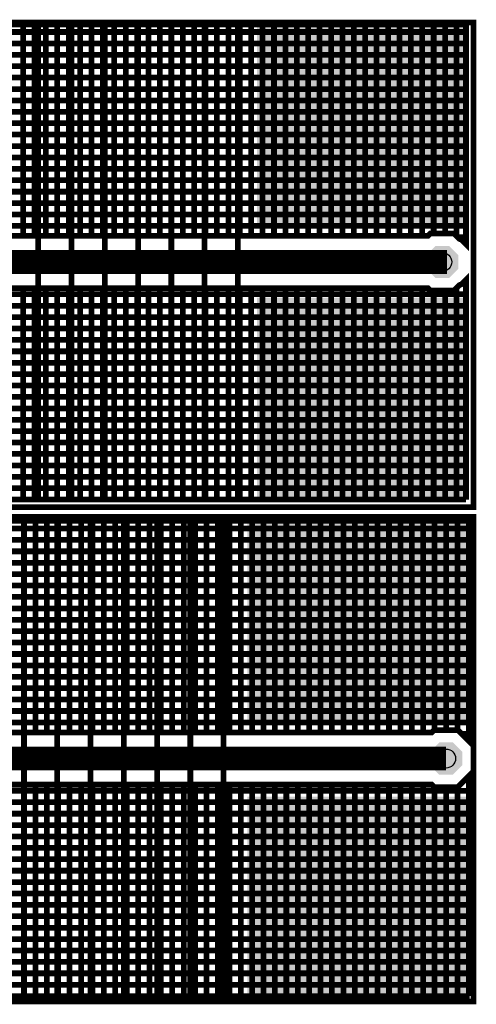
# Model space of a CAD drawing. Extents: x 0.4 to 16.2, y 0.4 to 3.5.
# Tile 27 of 29: x 15.2 to 16.2, y 0.4 to 2.5. Entities that reach past the tile are written whole.
import ezdxf

# ---------------------------------------------------------------- set-up
doc = ezdxf.new("R2010")
doc.units = 0
doc.layers.get('0').update_dxf_attribs({"linetype": 'CONTINUOUS'})
for name, color, linetype in [('2IN618_CMP', 7, 'CONTINUOUS'), ('2IN618_SOL', 4, 'CONTINUOUS'), ('2IN618_STC', 3, 'CONTINUOUS'), ('2IN618_STS', 10, 'CONTINUOUS'), ('3IN927_EXC', 13, 'CONTINUOUS'), ('LAYER_6', 5, 'CONTINUOUS')]:
    doc.layers.add(name, color=color, linetype=linetype)

# ---------------------------------------------------------------- blocks, each defined once
blk = doc.blocks.new('ROUND_23')
blk.add_circle((0, 0), 0.02)
blk = doc.blocks.new('CUSTOM_2')
for points in [[(-0.03, 0.0124), (-0.0124, 0.03), (0.03, 0.0124), (0.0124, 0.03)], [(-0.03, -0.0124), (-0.03, 0.0124), (0.03, -0.0124), (0.03, 0.0124)], [(-0.0124, -0.03), (-0.03, -0.0124), (0.0124, -0.03), (0.03, -0.0124)]]:
    blk.add_solid(points)
blk = doc.blocks.new('CUSTOM_11')
for points in [[(-0.03, 0.0124), (-0.0124, 0.03), (0.03, 0.0124), (0.0124, 0.03)], [(-0.03, -0.0124), (-0.03, 0.0124), (0.03, -0.0124), (0.03, 0.0124)], [(-0.0124, -0.03), (-0.03, -0.0124), (0.0124, -0.03), (0.03, -0.0124)]]:
    blk.add_solid(points)
blk = doc.blocks.new('CUSTOM_6')
for points in [[(-0.034, 0.0141), (-0.0141, 0.034), (0.034, 0.0141), (0.0141, 0.034)], [(-0.034, -0.0141), (-0.034, 0.0141), (0.034, -0.0141), (0.034, 0.0141)], [(-0.0141, -0.034), (-0.034, -0.0141), (0.0141, -0.034), (0.034, -0.0141)]]:
    blk.add_solid(points)
blk = doc.blocks.new('CUSTOM_13')
for points in [[(-0.034, 0.0141), (-0.0141, 0.034), (0.034, 0.0141), (0.0141, 0.034)], [(-0.034, -0.0141), (-0.034, 0.0141), (0.034, -0.0141), (0.034, 0.0141)], [(-0.0141, -0.034), (-0.034, -0.0141), (0.0141, -0.034), (0.034, -0.0141)]]:
    blk.add_solid(points)
blk = doc.blocks.new('RECTANGLE_8')
blk.add_solid([(0.234, 0.21), (0.234, -0.21), (-0.234, 0.21), (-0.234, -0.21)])
blk = doc.blocks.new('CUSTOM_9')
for points in [[(-0.03, 0.0124), (-0.0124, 0.03), (0.03, 0.0124), (0.0124, 0.03)], [(-0.03, -0.0124), (-0.03, 0.0124), (0.03, -0.0124), (0.03, 0.0124)], [(-0.0124, -0.03), (-0.03, -0.0124), (0.0124, -0.03), (0.03, -0.0124)]]:
    blk.add_solid(points)
blk = doc.blocks.new('RECTANGLE_16')
blk.add_solid([(0.22, 0.2125), (0.22, -0.2125), (-0.22, 0.2125), (-0.22, -0.2125)])
blk = doc.blocks.new('CUSTOM_17')
for points in [[(-0.03, 0.0124), (-0.0124, 0.03), (0.03, 0.0124), (0.0124, 0.03)], [(-0.03, -0.0124), (-0.03, 0.0124), (0.03, -0.0124), (0.03, 0.0124)], [(-0.0124, -0.03), (-0.03, -0.0124), (0.0124, -0.03), (0.03, -0.0124)]]:
    blk.add_solid(points)
blk = doc.blocks.new('RECTANGLE_7')
blk.add_solid([(0.225, 0.21), (0.225, -0.21), (-0.225, 0.21), (-0.225, -0.21)])
blk = doc.blocks.new('CUSTOM_10')
for points in [[(-0.034, 0.0141), (-0.0141, 0.034), (0.034, 0.0141), (0.0141, 0.034)], [(-0.034, -0.0141), (-0.034, 0.0141), (0.034, -0.0141), (0.034, 0.0141)], [(-0.0141, -0.034), (-0.034, -0.0141), (0.0141, -0.034), (0.034, -0.0141)]]:
    blk.add_solid(points)
blk = doc.blocks.new('CUSTOM_18')
for points in [[(-0.034, 0.0141), (-0.0141, 0.034), (0.034, 0.0141), (0.0141, 0.034)], [(-0.034, -0.0141), (-0.034, 0.0141), (0.034, -0.0141), (0.034, 0.0141)], [(-0.0141, -0.034), (-0.034, -0.0141), (0.0141, -0.034), (0.034, -0.0141)]]:
    blk.add_solid(points)

msp = doc.modelspace()

# ---------------------------------------------------------------- linework, layer by layer
at = {"layer": '2IN618_CMP'}
for points, const_width in [([(14.7859, 2.0211), (16.0544, 2.0211), (16.0594, 2.0261), (16.1091, 2.0261), (16.1204, 2.0148), (16.1254, 2.0127), (16.1343, 2.0039), (16.1343, 2.4661), (12.9943, 2.4661)], 0.012), ([(15.2023, 2.0211), (15.2023, 2.4661)], 0.012), ([(15.2263, 2.4661), (15.2263, 2.0211)], 0.012), ([(15.2503, 2.0211), (15.2503, 2.4661)], 0.012), ([(15.2743, 2.4661), (15.2743, 2.0211)], 0.012), ([(15.2983, 2.0211), (15.2983, 2.4661)], 0.012), ([(15.3223, 2.4661), (15.3223, 2.0211)], 0.012), ([(15.3463, 2.0211), (15.3463, 2.4661)], 0.012), ([(15.3703, 2.4661), (15.3703, 2.0211)], 0.012), ([(15.3943, 2.0211), (15.3943, 2.4661)], 0.012), ([(15.4183, 2.4661), (15.4183, 2.0211)], 0.012), ([(15.4423, 2.0211), (15.4423, 2.4661)], 0.012), ([(15.4663, 2.4661), (15.4663, 2.0211)], 0.012), ([(15.4903, 2.0211), (15.4903, 2.4661)], 0.012), ([(15.5143, 2.4661), (15.5143, 2.0211)], 0.012), ([(15.5383, 2.0211), (15.5383, 2.4661)], 0.012), ([(15.5623, 2.4661), (15.5623, 2.0211)], 0.012), ([(15.5863, 2.0211), (15.5863, 2.4661)], 0.012), ([(15.6103, 2.4661), (15.6103, 2.0211)], 0.012), ([(15.6343, 2.0211), (15.6343, 2.4661)], 0.012), ([(15.6583, 2.4661), (15.6583, 2.0211)], 0.012), ([(15.6823, 2.0211), (15.6823, 2.4661)], 0.012), ([(15.7063, 2.4661), (15.7063, 2.0211)], 0.012), ([(15.7303, 2.0211), (15.7303, 2.4661)], 0.012), ([(15.7543, 2.4661), (15.7543, 2.0211)], 0.012), ([(15.7783, 2.0211), (15.7783, 2.4661)], 0.012), ([(15.8023, 2.4661), (15.8023, 2.0211)], 0.012), ([(15.8263, 2.0211), (15.8263, 2.4661)], 0.012), ([(15.8503, 2.4661), (15.8503, 2.0211)], 0.012), ([(15.8743, 2.0211), (15.8743, 2.4661)], 0.012), ([(15.8983, 2.4661), (15.8983, 2.0211)], 0.012), ([(15.9223, 2.0211), (15.9223, 2.4661)], 0.012), ([(15.9463, 2.4661), (15.9463, 2.0211)], 0.012), ([(15.9703, 2.0211), (15.9703, 2.4661)], 0.012), ([(15.9943, 2.4661), (15.9943, 2.0211)], 0.012), ([(16.0183, 2.0211), (16.0183, 2.4661)], 0.012), ([(16.0423, 2.4661), (16.0423, 2.0211)], 0.012), ([(16.0663, 2.0261), (16.0663, 2.4661)], 0.012), ([(16.0903, 2.4661), (16.0903, 2.0261)], 0.012), ([(16.1143, 2.021), (16.1143, 2.4661)], 0.012), ([(12.9943, 2.4501), (16.1343, 2.4501)], 0.012), ([(16.1343, 2.4261), (12.9943, 2.4261)], 0.012), ([(12.9943, 2.4021), (16.1343, 2.4021)], 0.012), ([(16.1343, 2.3781), (12.9943, 2.3781)], 0.012), ([(12.9943, 2.3541), (16.1343, 2.3541)], 0.012), ([(16.1343, 2.3301), (12.9943, 2.3301)], 0.012), ([(12.9943, 2.3061), (16.1343, 2.3061)], 0.012), ([(16.1343, 2.2821), (12.9943, 2.2821)], 0.012), ([(12.9943, 2.2581), (16.1343, 2.2581)], 0.012), ([(16.1343, 2.2341), (12.9943, 2.2341)], 0.012), ([(12.9943, 2.2101), (16.1343, 2.2101)], 0.012), ([(16.1343, 2.1861), (12.9943, 2.1861)], 0.012), ([(12.9943, 2.1621), (16.1343, 2.1621)], 0.012), ([(16.1343, 2.1381), (12.9943, 2.1381)], 0.012), ([(12.9943, 2.1141), (16.1343, 2.1141)], 0.012), ([(12.9943, 2.0901), (16.1343, 2.0901)], 0.012), ([(16.1343, 2.0661), (14.7184, 2.0661)], 0.012), ([(16.0943, 1.9661), (14.7693, 1.9661), (14.6943, 2.0161), (14.6203, 2.0161)], 0.05), ([(14.7544, 2.0421), (16.1343, 2.0421)], 0.012), ([(16.1343, 2.0181), (16.1171, 2.0181)], 0.012), ([(14.7747, 1.9111), (16.0544, 1.9111), (16.0594, 1.9061), (16.1091, 1.9061), (16.1204, 1.9174), (16.1254, 1.9195), (16.1343, 1.9283), (16.1343, 1.4661)], 0.012), ([(16.128, 1.9221), (16.1343, 1.9221)], 0.012), ([(15.2023, 1.4661), (15.2023, 1.9111)], 0.012), ([(15.2263, 1.9111), (15.2263, 1.4661)], 0.012), ([(15.2503, 1.4661), (15.2503, 1.9111)], 0.012), ([(15.2743, 1.9111), (15.2743, 1.4661)], 0.012), ([(15.2983, 1.4661), (15.2983, 1.9111)], 0.012), ([(15.3223, 1.9111), (15.3223, 1.4661)], 0.012), ([(15.3463, 1.4661), (15.3463, 1.9111)], 0.012), ([(15.3703, 1.9111), (15.3703, 1.4661)], 0.012), ([(15.3943, 1.4661), (15.3943, 1.9111)], 0.012), ([(15.4183, 1.9111), (15.4183, 1.4661)], 0.012), ([(15.4423, 1.4661), (15.4423, 1.9111)], 0.012), ([(15.4663, 1.9111), (15.4663, 1.4661)], 0.012), ([(15.4903, 1.4661), (15.4903, 1.9111)], 0.012), ([(15.5143, 1.9111), (15.5143, 1.4661)], 0.012), ([(15.5383, 1.4661), (15.5383, 1.9111)], 0.012), ([(15.5623, 1.9111), (15.5623, 1.4661)], 0.012), ([(15.5863, 1.4661), (15.5863, 1.9111)], 0.012), ([(15.6103, 1.9111), (15.6103, 1.4661)], 0.012), ([(15.6343, 1.4661), (15.6343, 1.9111)], 0.012), ([(15.6583, 1.9111), (15.6583, 1.4661)], 0.012), ([(15.6823, 1.4661), (15.6823, 1.9111)], 0.012), ([(15.7063, 1.9111), (15.7063, 1.4661)], 0.012), ([(15.7303, 1.4661), (15.7303, 1.9111)], 0.012), ([(15.7543, 1.9111), (15.7543, 1.4661)], 0.012), ([(15.7783, 1.4661), (15.7783, 1.9111)], 0.012), ([(15.8023, 1.9111), (15.8023, 1.4661)], 0.012), ([(15.8263, 1.4661), (15.8263, 1.9111)], 0.012), ([(15.8503, 1.9111), (15.8503, 1.4661)], 0.012), ([(15.8743, 1.4661), (15.8743, 1.9111)], 0.012), ([(15.8983, 1.9111), (15.8983, 1.4661)], 0.012), ([(15.9223, 1.4661), (15.9223, 1.9111)], 0.012), ([(15.9463, 1.9111), (15.9463, 1.4661)], 0.012), ([(15.9703, 1.4661), (15.9703, 1.9111)], 0.012), ([(15.9943, 1.9111), (15.9943, 1.4661)], 0.012), ([(16.0183, 1.4661), (16.0183, 1.9111)], 0.012), ([(16.0423, 1.9111), (16.0423, 1.4661)], 0.012), ([(16.0663, 1.4661), (16.0663, 1.9061)], 0.012), ([(16.0903, 1.9061), (16.0903, 1.4661)], 0.012), ([(16.1143, 1.4661), (16.1143, 1.9113)], 0.012), ([(14.6817, 1.8981), (16.1343, 1.8981)], 0.012), ([(16.1343, 1.8741), (14.6815, 1.8741)], 0.012), ([(16.1343, 1.8501), (12.9943, 1.8501)], 0.012), ([(12.9943, 1.8261), (16.1343, 1.8261)], 0.012), ([(16.1343, 1.8021), (12.9943, 1.8021)], 0.012), ([(12.9943, 1.7781), (16.1343, 1.7781)], 0.012), ([(16.1343, 1.7541), (12.9943, 1.7541)], 0.012), ([(12.9943, 1.7301), (16.1343, 1.7301)], 0.012), ([(16.1343, 1.7061), (12.9943, 1.7061)], 0.012), ([(12.9943, 1.6821), (16.1343, 1.6821)], 0.012), ([(16.1343, 1.6581), (12.9943, 1.6581)], 0.012), ([(12.9943, 1.6341), (16.1343, 1.6341)], 0.012), ([(16.1343, 1.6101), (12.9943, 1.6101)], 0.012), ([(12.9943, 1.5861), (16.1343, 1.5861)], 0.012), ([(16.1343, 1.5621), (12.9943, 1.5621)], 0.012), ([(12.9943, 1.5381), (16.1343, 1.5381)], 0.012), ([(16.1343, 1.5141), (12.9943, 1.5141)], 0.012), ([(12.9943, 1.4901), (16.1343, 1.4901)], 0.012), ([(12.9943, 1.4661), (16.1343, 1.4661), (12.9943, 1.4661)], 0.012), ([(13.5243, 1.4212), (16.1423, 1.4212), (16.1423, 0.956), (16.1171, 0.9812), (16.0674, 0.9812), (16.0624, 0.9762), (15.0254, 0.9762)], 0.012), ([(13.5243, 1.4052), (16.1423, 1.4052)], 0.012), ([(15.2043, 0.9762), (15.2043, 1.4212)], 0.012), ([(15.2283, 1.4212), (15.2283, 0.9762)], 0.012), ([(15.2523, 0.9762), (15.2523, 1.4212)], 0.012), ([(15.2763, 1.4212), (15.2763, 0.9762)], 0.012), ([(15.3003, 0.9762), (15.3003, 1.4212)], 0.012), ([(15.3243, 1.4212), (15.3243, 0.9762)], 0.012), ([(15.3483, 0.9762), (15.3483, 1.4212)], 0.012), ([(15.3723, 1.4212), (15.3723, 0.9762)], 0.012), ([(15.3963, 0.9762), (15.3963, 1.4212)], 0.012), ([(15.4203, 1.4212), (15.4203, 0.9762)], 0.012), ([(15.4443, 0.9762), (15.4443, 1.4212)], 0.012), ([(15.4683, 1.4212), (15.4683, 0.9762)], 0.012), ([(15.4923, 0.9762), (15.4923, 1.4212)], 0.012), ([(15.5163, 1.4212), (15.5163, 0.9762)], 0.012), ([(15.5403, 0.9762), (15.5403, 1.4212)], 0.012), ([(15.5643, 1.4212), (15.5643, 0.9762)], 0.012), ([(15.5883, 0.9762), (15.5883, 1.4212)], 0.012), ([(15.6123, 1.4212), (15.6123, 0.9762)], 0.012), ([(15.6363, 0.9762), (15.6363, 1.4212)], 0.012), ([(15.6603, 1.4212), (15.6603, 0.9762)], 0.012), ([(15.6843, 0.9762), (15.6843, 1.4212)], 0.012), ([(15.7083, 1.4212), (15.7083, 0.9762)], 0.012), ([(15.7323, 0.9762), (15.7323, 1.4212)], 0.012), ([(15.7563, 1.4212), (15.7563, 0.9762)], 0.012), ([(15.7803, 0.9762), (15.7803, 1.4212)], 0.012), ([(15.8043, 1.4212), (15.8043, 0.9762)], 0.012), ([(15.8283, 0.9762), (15.8283, 1.4212)], 0.012), ([(15.8523, 1.4212), (15.8523, 0.9762)], 0.012), ([(15.8763, 0.9762), (15.8763, 1.4212)], 0.012), ([(15.9003, 1.4212), (15.9003, 0.9762)], 0.012), ([(15.9243, 0.9762), (15.9243, 1.4212)], 0.012), ([(15.9483, 1.4212), (15.9483, 0.9762)], 0.012), ([(15.9723, 0.9762), (15.9723, 1.4212)], 0.012), ([(15.9963, 1.4212), (15.9963, 0.9762)], 0.012), ([(16.0203, 0.9762), (16.0203, 1.4212)], 0.012), ([(16.0443, 1.4212), (16.0443, 0.9762)], 0.012), ([(16.0683, 0.9812), (16.0683, 1.4212)], 0.012), ([(16.0923, 1.4212), (16.0923, 0.9812)], 0.012), ([(16.1163, 0.9812), (16.1163, 1.4212)], 0.012), ([(16.1403, 1.4212), (16.1403, 0.958)], 0.012), ([(13.5243, 1.3812), (16.1423, 1.3812)], 0.012), ([(16.1423, 1.3572), (13.5243, 1.3572)], 0.012), ([(13.5243, 1.3332), (16.1423, 1.3332)], 0.012), ([(16.1423, 1.3092), (13.5243, 1.3092)], 0.012), ([(13.5243, 1.2852), (16.1423, 1.2852)], 0.012), ([(16.1423, 1.2612), (13.5243, 1.2612)], 0.012), ([(13.5243, 1.2372), (16.1423, 1.2372)], 0.012), ([(16.1423, 1.2132), (13.5243, 1.2132)], 0.012), ([(13.5243, 1.1892), (16.1423, 1.1892)], 0.012), ([(16.1423, 1.1652), (13.5243, 1.1652)], 0.012), ([(13.5243, 1.1412), (16.1423, 1.1412)], 0.012), ([(16.1423, 1.1172), (13.5243, 1.1172)], 0.012), ([(13.5243, 1.0932), (16.1423, 1.0932)], 0.012), ([(16.1423, 1.0692), (13.5243, 1.0692)], 0.012), ([(13.5243, 1.0452), (16.1423, 1.0452)], 0.012), ([(16.1423, 1.0212), (14.995, 1.0212)], 0.012), ([(16.0923, 0.9212), (14.9933, 0.9212), (14.9623, 0.9762), (14.8893, 0.9762)], 0.05), ([(15.0136, 0.9972), (16.1423, 0.9972)], 0.012), ([(16.1423, 0.9732), (16.1251, 0.9732)], 0.012), ([(14.9966, 0.8662), (16.0624, 0.8662), (16.0674, 0.8612), (16.1171, 0.8612), (16.1423, 0.8863), (16.1423, 0.4212)], 0.012), ([(15.2043, 0.8662), (15.2043, 0.4212)], 0.012), ([(15.2283, 0.4212), (15.2283, 0.8662)], 0.012), ([(15.2523, 0.8662), (15.2523, 0.4212)], 0.012), ([(15.2763, 0.4212), (15.2763, 0.8662)], 0.012), ([(15.3003, 0.8662), (15.3003, 0.4212)], 0.012), ([(15.3243, 0.4212), (15.3243, 0.8662)], 0.012), ([(15.3483, 0.8662), (15.3483, 0.4212)], 0.012), ([(15.3723, 0.4212), (15.3723, 0.8662)], 0.012), ([(15.3963, 0.8662), (15.3963, 0.4212)], 0.012), ([(15.4203, 0.4212), (15.4203, 0.8662)], 0.012), ([(15.4443, 0.8662), (15.4443, 0.4212)], 0.012), ([(15.4683, 0.4212), (15.4683, 0.8662)], 0.012), ([(15.4923, 0.8662), (15.4923, 0.4212)], 0.012), ([(15.5163, 0.4212), (15.5163, 0.8662)], 0.012), ([(15.5403, 0.8662), (15.5403, 0.4212)], 0.012), ([(15.5643, 0.4212), (15.5643, 0.8662)], 0.012), ([(15.5883, 0.8662), (15.5883, 0.4212)], 0.012), ([(15.6123, 0.4212), (15.6123, 0.8662)], 0.012), ([(15.6363, 0.8662), (15.6363, 0.4212)], 0.012), ([(15.6603, 0.4212), (15.6603, 0.8662)], 0.012), ([(15.6843, 0.8662), (15.6843, 0.4212)], 0.012), ([(15.7083, 0.4212), (15.7083, 0.8662)], 0.012), ([(15.7323, 0.8662), (15.7323, 0.4212)], 0.012), ([(15.7563, 0.4212), (15.7563, 0.8662)], 0.012), ([(15.7803, 0.8662), (15.7803, 0.4212)], 0.012), ([(15.8043, 0.4212), (15.8043, 0.8662)], 0.012), ([(15.8283, 0.8662), (15.8283, 0.4212)], 0.012), ([(15.8523, 0.4212), (15.8523, 0.8662)], 0.012), ([(15.8763, 0.8662), (15.8763, 0.4212)], 0.012), ([(15.9003, 0.4212), (15.9003, 0.8662)], 0.012), ([(15.9243, 0.8662), (15.9243, 0.4212)], 0.012), ([(15.9483, 0.4212), (15.9483, 0.8662)], 0.012), ([(15.9723, 0.8662), (15.9723, 0.4212)], 0.012), ([(15.9963, 0.4212), (15.9963, 0.8662)], 0.012), ([(16.0203, 0.8662), (16.0203, 0.4212)], 0.012), ([(16.0443, 0.4212), (16.0443, 0.8662)], 0.012), ([(16.1423, 0.8772), (16.1331, 0.8772)], 0.012), ([(16.1403, 0.4212), (16.1403, 0.8843)], 0.012), ([(16.1423, 0.8532), (14.9507, 0.8532)], 0.012), ([(16.0683, 0.8612), (16.0683, 0.4212)], 0.012), ([(16.0923, 0.4212), (16.0923, 0.8612)], 0.012), ([(16.1163, 0.8612), (16.1163, 0.4212)], 0.012), ([(14.9484, 0.8292), (16.1423, 0.8292)], 0.012), ([(13.5243, 0.8052), (16.1423, 0.8052)], 0.012), ([(16.1423, 0.7812), (13.5243, 0.7812)], 0.012), ([(13.5243, 0.7572), (16.1423, 0.7572)], 0.012), ([(16.1423, 0.7332), (13.5243, 0.7332)], 0.012), ([(13.5243, 0.7092), (16.1423, 0.7092)], 0.012), ([(16.1423, 0.6852), (13.5243, 0.6852)], 0.012), ([(13.5243, 0.6612), (16.1423, 0.6612)], 0.012), ([(16.1423, 0.6372), (13.5243, 0.6372)], 0.012), ([(13.5243, 0.6132), (16.1423, 0.6132)], 0.012), ([(16.1423, 0.5892), (13.5243, 0.5892)], 0.012), ([(13.5243, 0.5652), (16.1423, 0.5652)], 0.012), ([(16.1423, 0.5412), (13.5243, 0.5412)], 0.012), ([(13.5243, 0.5172), (16.1423, 0.5172)], 0.012), ([(16.1423, 0.4932), (13.5243, 0.4932)], 0.012), ([(13.5243, 0.4692), (16.1423, 0.4692)], 0.012), ([(16.1423, 0.4452), (13.5243, 0.4452)], 0.012), ([(13.5243, 0.4212), (16.1423, 0.4212), (13.5243, 0.4212)], 0.012)]:
    msp.add_lwpolyline(points, dxfattribs=dict(at, const_width=const_width))
at = {"layer": '2IN618_SOL', "const_width": 0.012}
for points in [[(15.2343, 1.4661), (15.2343, 2.4661)], [(15.3043, 2.4661), (15.3043, 1.4661)], [(15.3743, 1.4661), (15.3743, 2.4661)], [(15.4443, 2.4661), (15.4443, 1.4661)], [(15.5143, 1.4661), (15.5143, 2.4661)], [(15.5843, 2.4661), (15.5843, 1.4661)], [(15.6543, 1.4661), (15.6543, 2.4661)], [(15.2043, 0.4175), (15.2043, 1.4175)], [(15.2743, 1.4173), (15.2743, 0.4173)], [(15.3443, 0.4171), (15.3443, 1.4171)], [(15.4143, 1.4169), (15.4143, 0.4169)], [(15.4843, 0.4167), (15.4843, 1.4167)], [(15.5543, 1.4165), (15.5543, 0.4165)], [(15.6243, 0.4163), (15.6243, 1.4163)]]:
    msp.add_lwpolyline(points, dxfattribs=at)
at = {"layer": 'LAYER_6', "const_width": 0.012}
for points in [[(0.42, 1.45), (16.15, 1.45), (16.15, 2.47), (0.42, 2.47), (0.42, 1.45)], [(0.42, 0.41), (16.15, 0.41), (16.15, 1.43), (0.42, 1.43), (0.42, 0.41)]]:
    msp.add_lwpolyline(points, dxfattribs=at)

# ---------------------------------------------------------------- block references
at = {"layer": '2IN618_CMP'}
for name, p in [('CUSTOM_11', (16.0843, 1.9661)), ('CUSTOM_2', (16.0923, 0.9212))]:
    msp.add_blockref(name, p, dxfattribs=at)
at = {"layer": '2IN618_SOL'}
for name, p in [('RECTANGLE_16', (15.9143, 2.2536)), ('CUSTOM_17', (16.0843, 1.9661)), ('RECTANGLE_16', (15.9143, 1.6786)), ('RECTANGLE_8', (15.9083, 1.2112)), ('CUSTOM_9', (16.0923, 0.9212)), ('RECTANGLE_8', (15.9083, 0.6312))]:
    msp.add_blockref(name, p, dxfattribs=at)
at = {"layer": '2IN618_STC'}
for name, p in [('CUSTOM_13', (16.0843, 1.9661)), ('CUSTOM_6', (16.0923, 0.9212))]:
    msp.add_blockref(name, p, dxfattribs=at)
at = {"layer": '2IN618_STS'}
for name, p in [('RECTANGLE_16', (15.9143, 2.2536)), ('CUSTOM_18', (16.0843, 1.9661)), ('RECTANGLE_16', (15.9143, 1.6786)), ('RECTANGLE_7', (15.8993, 1.2112)), ('CUSTOM_10', (16.0923, 0.9212)), ('RECTANGLE_7', (15.8993, 0.6312))]:
    msp.add_blockref(name, p, dxfattribs=at)
at = {"layer": '3IN927_EXC'}
for p in [(16.0843, 1.9661), (16.0923, 0.9212)]:
    msp.add_blockref('ROUND_23', p, dxfattribs=at)

doc.saveas('drawing.dxf')
